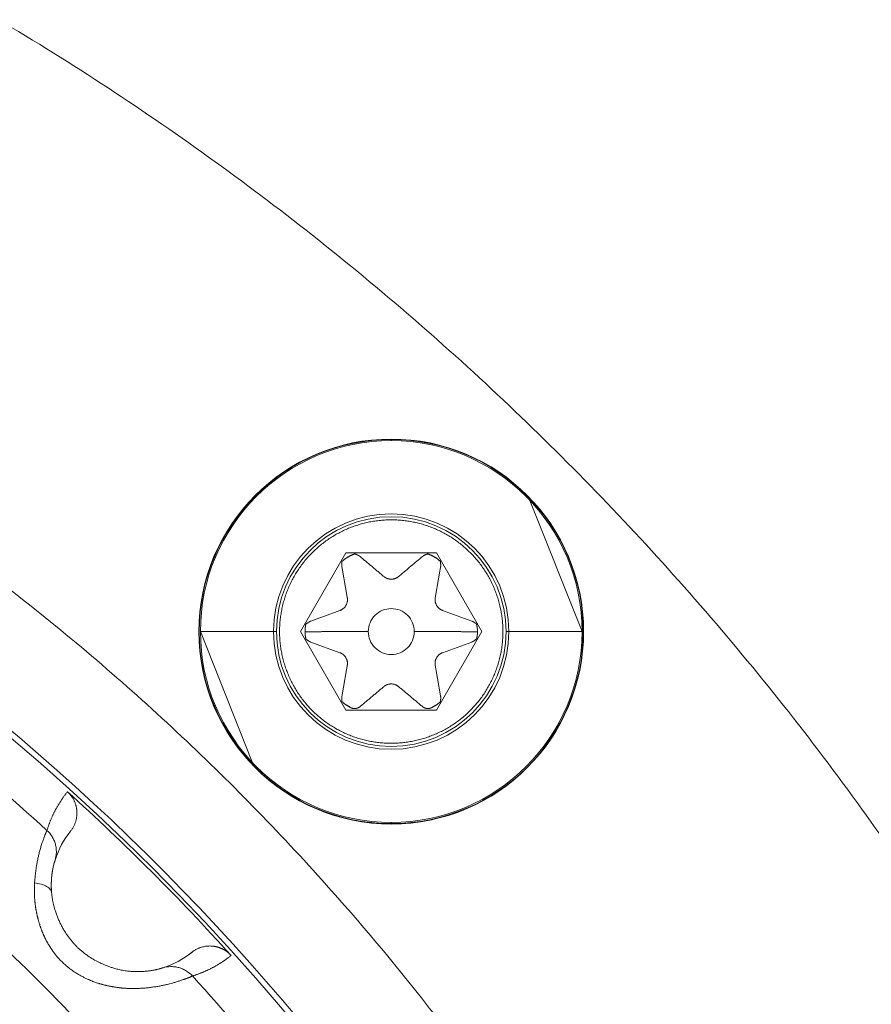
# Model space of a CAD drawing. Header units: millimetres. Extents: x 51337 to 61814, y -21781 to -12277.
# Tile 244 of 256: x 59281 to 59296, y -20688 to -20671. Entities that reach past the tile are written whole.
import ezdxf

# ---------------------------------------------------------------- set-up
doc = ezdxf.new("R2010")
doc.units = ezdxf.units.MM
doc.header["$LTSCALE"] = 0.3175
doc.layers.add('1轮廓实线层', color=7, linetype='Continuous', lineweight=18)

msp = doc.modelspace()

# ---------------------------------------------------------------- linework, layer by layer
at = {"layer": '1轮廓实线层'}
for p, q in [((59290.96625, -20681.62651), (59290.05702, -20679.3427)), ((59286.06444, -20681.62651), (59286.85398, -20680.25898)), ((59286.85398, -20680.25898), (59288.43306, -20680.25898)), ((59288.43306, -20680.25898), (59289.2226, -20681.62651)), ((59288.53765, -20681.25873), (59289.04415, -20681.44308)), ((59284.3208, -20681.62651), (59285.23002, -20683.91031)), ((59286.85398, -20682.99403), (59286.06444, -20681.62651)), ((59289.2226, -20681.62651), (59288.43306, -20682.99403)), ((59286.74939, -20681.99429), (59286.24289, -20681.80994)), ((59289.04415, -20681.80994), (59288.53765, -20681.99429)), ((59288.43306, -20682.99403), (59286.85398, -20682.99403)), ((59288.10005, -20684.94525), (59287.8234, -20684.97167)), ((59284.17301, -20687.20768), (59284.1221, -20687.24749)), ((59283.7626, -20687.44605), (59283.67147, -20687.47771))]:
    msp.add_line(p, q, dxfattribs=at)
msp.add_circle((59287.64352, -20681.62651), 3.35, dxfattribs=at)
for centre, radius, start, end in [((59255.29339, -20713.97664), 117.32051, 300.7584308, 103.5504853), ((59255.29339, -20713.97664), 40, 288.773642, 251.226405), ((59255.29339, -20713.97664), 39.90067, 289.520584, 109.999747), ((59287.64352, -20681.62651), 3.34311, 90, 270), ((59287.64352, -20681.62651), 3.32276, 90, 180), ((59287.64352, -20681.62651), 3.34311, 270, 90), ((59287.64352, -20681.62651), 3.32276, 0, 90), ((59287.64352, -20681.62651), 2.04923, 0, 180), ((59287.64352, -20681.62651), 1.9988, 0, 180), ((59287.64352, -20681.62651), 3.32276, 180, 270), ((59287.64352, -20681.62651), 2.04923, 180, 0), ((59287.64352, -20681.62651), 1.9988, 180, 0), ((59287.64352, -20681.62651), 3.32276, 270, 0)]:
    msp.add_arc(centre, radius, start, end, dxfattribs=at)
for points, degree, knots in [([(59255.29339, -20663.97664), (59256.8034, -20663.97664), (59258.31341, -20664.04509), (59261.32105, -20664.31834), (59262.81868, -20664.52313), (59265.78926, -20665.06737), (59267.26222, -20665.40682), (59270.17137, -20666.21761), (59271.60758, -20666.68893), (59274.43144, -20667.7596), (59275.81911, -20668.35894), (59278.53453, -20669.68071), (59279.86228, -20670.40314), (59282.44697, -20671.96518), (59283.7039, -20672.80478), (59286.13667, -20674.59426), (59287.31248, -20675.54414), (59289.57336, -20677.54639), (59290.65841, -20678.59876), (59292.72886, -20680.79735), (59293.71425, -20681.94358), (59295.57728, -20684.32048), (59296.45492, -20685.55116), (59298.09526, -20688.08688), (59298.85795, -20689.39192), (59300.26213, -20692.06565), (59300.90362, -20693.43434), (59302.06014, -20696.22415), (59302.57516, -20697.64527), (59303.47452, -20700.52827), (59303.85885, -20701.99016), (59304.49367, -20704.94271), (59304.74416, -20706.43337), (59305.10924, -20709.43125), (59305.22383, -20710.93847), (59305.31618, -20713.95708), (59305.29393, -20715.46848), (59305.11278, -20718.48307), (59304.95388, -20719.98626), (59304.50072, -20722.9721), (59304.20647, -20724.45474), (59303.48502, -20727.38733), (59303.05783, -20728.83727), (59302.07401, -20731.69256), (59301.51738, -20733.0979), (59300.27925, -20735.85247), (59299.59776, -20737.20168), (59298.11549, -20739.83293), (59297.31472, -20741.11495), (59295.60046, -20743.60129), (59294.68698, -20744.80561), (59292.75479, -20747.12665), (59291.7361, -20748.24337), (59289.60184, -20750.38008), (59288.48628, -20751.40006), (59286.16745, -20753.3349), (59284.96418, -20754.24976), (59282.47981, -20755.96686), (59281.1987, -20756.7691), (59278.56916, -20758.25438), (59277.22072, -20758.93742), (59274.46758, -20760.1787), (59273.06287, -20760.73694), (59270.20872, -20761.72403), (59268.75927, -20762.15288), (59267.29339, -20762.51529)], 3, [0, 0, 0, 0, 0.03125, 0.03125, 0.0625, 0.0625, 0.09375, 0.09375, 0.125, 0.125, 0.15625, 0.15625, 0.1875, 0.1875, 0.21875, 0.21875, 0.25, 0.25, 0.28125, 0.28125, 0.3125, 0.3125, 0.34375, 0.34375, 0.375, 0.375, 0.40625, 0.40625, 0.4375, 0.4375, 0.46875, 0.46875, 0.5, 0.5, 0.53125, 0.53125, 0.5625, 0.5625, 0.59375, 0.59375, 0.625, 0.625, 0.65625, 0.65625, 0.6875, 0.6875, 0.71875, 0.71875, 0.75, 0.75, 0.78125, 0.78125, 0.8125, 0.8125, 0.84375, 0.84375, 0.875, 0.875, 0.90625, 0.90625, 0.9375, 0.9375, 0.96875, 0.96875, 1, 1, 1, 1]), ([(59267.29339, -20754.11934), (59268.48559, -20753.76295), (59269.6619, -20753.35342), (59271.97343, -20752.4313), (59273.10863, -20751.91873), (59275.32894, -20750.79459), (59276.41404, -20750.18304), (59278.52551, -20748.8658), (59279.55189, -20748.16012), (59281.53778, -20746.66022), (59282.49729, -20745.86602), (59284.34185, -20744.19537), (59285.22689, -20743.31894), (59286.91547, -20741.49079), (59287.71902, -20740.53908), (59289.23824, -20738.56794), (59289.95391, -20737.5485), (59291.29172, -20735.45), (59291.91384, -20734.37093), (59293.05962, -20732.16171), (59293.58326, -20731.03156), (59294.52791, -20728.72916), (59294.94892, -20727.5569), (59295.68496, -20725.17957), (59295.99999, -20723.9745), (59296.52157, -20721.54111), (59296.72813, -20720.31279), (59297.03112, -20717.84265), (59297.12756, -20716.60082), (59297.20956, -20714.11351), (59297.19512, -20712.86803), (59297.05548, -20710.38328), (59296.93028, -20709.14403), (59296.57009, -20706.68157), (59296.33512, -20705.45837), (59295.75726, -20703.03772), (59295.41437, -20701.84028), (59294.62342, -20699.48066), (59294.17534, -20698.31848), (59293.17757, -20696.03859), (59292.62786, -20694.92089), (59291.43118, -20692.73883), (59290.7842, -20691.67447), (59289.39811, -20689.60755), (59288.65899, -20688.60498), (59287.09448, -20686.66959), (59286.26909, -20685.73676), (59284.53857, -20683.94826), (59283.63345, -20683.09257), (59281.75066, -20681.46514), (59280.77299, -20680.69339), (59278.75286, -20679.23995), (59277.7104, -20678.55825), (59275.56895, -20677.29032), (59274.46997, -20676.70408), (59272.22419, -20675.63173), (59271.07741, -20675.1456), (59268.74513, -20674.27733), (59267.55963, -20673.89518), (59265.15934, -20673.23787), (59263.94455, -20672.96272), (59261.4953, -20672.52159), (59260.26084, -20672.35562), (59257.78205, -20672.13418), (59256.53772, -20672.07871), (59255.29339, -20672.07871)], 3, [0, 0, 0, 0, 0.03125, 0.03125, 0.0625, 0.0625, 0.09375, 0.09375, 0.125, 0.125, 0.15625, 0.15625, 0.1875, 0.1875, 0.21875, 0.21875, 0.25, 0.25, 0.28125, 0.28125, 0.3125, 0.3125, 0.34375, 0.34375, 0.375, 0.375, 0.40625, 0.40625, 0.4375, 0.4375, 0.46875, 0.46875, 0.5, 0.5, 0.53125, 0.53125, 0.5625, 0.5625, 0.59375, 0.59375, 0.625, 0.625, 0.65625, 0.65625, 0.6875, 0.6875, 0.71875, 0.71875, 0.75, 0.75, 0.78125, 0.78125, 0.8125, 0.8125, 0.84375, 0.84375, 0.875, 0.875, 0.90625, 0.90625, 0.9375, 0.9375, 0.96875, 0.96875, 1, 1, 1, 1]), ([(59288.18498, -20680.32181), (59288.20215, -20680.3074), (59288.22964, -20680.29424), (59288.23771, -20680.29037), (59288.27839, -20680.27337)], 2, [0, 0, 0, 0.5, 0.5, 1, 1, 1]), ([(59287.24352, -20681.62651), (59287.24352, -20681.57415), (59287.25393, -20681.52181), (59287.29401, -20681.42506), (59287.32365, -20681.38069), (59287.3977, -20681.30664), (59287.44207, -20681.27699), (59287.53882, -20681.23692), (59287.59116, -20681.22651), (59287.64352, -20681.22651)], 3, [0, 0, 0, 0, 0.25, 0.25, 0.5, 0.5, 0.75, 0.75, 1, 1, 1, 1]), ([(59287.64352, -20681.22651), (59287.69588, -20681.22651), (59287.74822, -20681.23692), (59287.84497, -20681.27699), (59287.88934, -20681.30664), (59287.96339, -20681.38069), (59287.99303, -20681.42506), (59288.03311, -20681.52181), (59288.04352, -20681.57415), (59288.04352, -20681.62651)], 3, [0, 0, 0, 0, 0.25, 0.25, 0.5, 0.5, 0.75, 0.75, 1, 1, 1, 1]), ([(59287.24352, -20681.62651), (59287.23488, -20681.62651), (59287.21764, -20681.62651), (59287.19187, -20681.62651), (59287.16623, -20681.62651), (59287.14073, -20681.62652), (59287.11536, -20681.62652), (59287.09014, -20681.62653), (59287.06507, -20681.62654), (59287.04015, -20681.62656), (59287.01538, -20681.62657), (59286.99077, -20681.62659), (59286.96632, -20681.62661), (59286.94203, -20681.62664), (59286.91792, -20681.62666), (59286.89397, -20681.62669), (59286.8702, -20681.62673), (59286.8466, -20681.62677), (59286.82318, -20681.62681), (59286.79995, -20681.62686), (59286.7769, -20681.62691), (59286.75403, -20681.62696), (59286.73136, -20681.62702), (59286.70888, -20681.62709), (59286.68658, -20681.62715), (59286.66449, -20681.62723), (59286.64259, -20681.62731), (59286.62088, -20681.62739), (59286.59938, -20681.62748), (59286.57808, -20681.62758), (59286.55698, -20681.62768), (59286.53609, -20681.62778), (59286.5154, -20681.6279), (59286.49492, -20681.62801), (59286.47464, -20681.62814), (59286.45457, -20681.62827), (59286.43471, -20681.6284), (59286.41506, -20681.62855), (59286.39562, -20681.6287), (59286.37639, -20681.62885), (59286.35737, -20681.62901), (59286.33856, -20681.62918), (59286.31996, -20681.62936), (59286.30157, -20681.62954), (59286.28339, -20681.62973), (59286.26543, -20681.62993), (59286.24767, -20681.63013), (59286.23013, -20681.63034), (59286.2128, -20681.63056), (59286.19567, -20681.63079), (59286.17876, -20681.63102), (59286.16205, -20681.63126), (59286.15103, -20681.63142), (59286.14554, -20681.63151)], 3, [0, 0, 0, 0, 0.02196772, 0.04386063, 0.06567721, 0.08741595, 0.10907538, 0.13065404, 0.15215052, 0.17356342, 0.19489136, 0.21613301, 0.23728705, 0.2583522, 0.27932719, 0.30021081, 0.32100183, 0.34169911, 0.36230148, 0.38280784, 0.40321709, 0.42352818, 0.44374008, 0.46385178, 0.48386232, 0.50377075, 0.52357615, 0.54327763, 0.56287434, 0.58236544, 0.60175012, 0.62102762, 0.64019718, 0.65925808, 0.67820963, 0.69705115, 0.71578201, 0.73440158, 0.75290929, 0.77130456, 0.78958686, 0.80775567, 0.82581051, 0.84375092, 0.86157644, 0.87928667, 0.89688122, 0.91435971, 0.9317218, 0.94896717, 0.96609551, 0.98310654, 1, 1, 1, 1]), ([(59287.64352, -20682.02651), (59287.59116, -20682.02651), (59287.53882, -20682.0161), (59287.44207, -20681.97602), (59287.3977, -20681.94637), (59287.32365, -20681.87233), (59287.29401, -20681.82795), (59287.25393, -20681.73121), (59287.24352, -20681.67887), (59287.24352, -20681.62651)], 3, [0, 0, 0, 0, 0.25, 0.25, 0.5, 0.5, 0.75, 0.75, 1, 1, 1, 1]), ([(59288.04352, -20681.62651), (59288.04352, -20681.67887), (59288.03311, -20681.73121), (59287.99303, -20681.82795), (59287.96339, -20681.87233), (59287.88934, -20681.94637), (59287.84497, -20681.97602), (59287.74822, -20682.0161), (59287.69588, -20682.02651), (59287.64352, -20682.02651)], 3, [0, 0, 0, 0, 0.25, 0.25, 0.5, 0.5, 0.75, 0.75, 1, 1, 1, 1]), ([(59289.14146, -20681.63144), (59289.13445, -20681.63134), (59289.12037, -20681.63113), (59289.09896, -20681.63083), (59289.07721, -20681.63055), (59289.05512, -20681.63027), (59289.0327, -20681.63001), (59289.00992, -20681.62976), (59288.98681, -20681.62952), (59288.96335, -20681.62929), (59288.93955, -20681.62907), (59288.9154, -20681.62886), (59288.89092, -20681.62866), (59288.86609, -20681.62848), (59288.84092, -20681.6283), (59288.81541, -20681.62813), (59288.78956, -20681.62798), (59288.76338, -20681.62783), (59288.73686, -20681.62769), (59288.71001, -20681.62757), (59288.68283, -20681.62745), (59288.65532, -20681.62734), (59288.62749, -20681.62724), (59288.59934, -20681.62714), (59288.57087, -20681.62706), (59288.54209, -20681.62698), (59288.51301, -20681.62691), (59288.48361, -20681.62684), (59288.45392, -20681.62679), (59288.42394, -20681.62674), (59288.39366, -20681.62669), (59288.36311, -20681.62665), (59288.33228, -20681.62662), (59288.30117, -20681.62659), (59288.26981, -20681.62657), (59288.23818, -20681.62655), (59288.20631, -20681.62654), (59288.1742, -20681.62652), (59288.14185, -20681.62652), (59288.10927, -20681.62651), (59288.07649, -20681.62651), (59288.05452, -20681.62651), (59288.04352, -20681.62651)], 3, [0, 0, 0, 0, 0.02155716, 0.04330545, 0.06524433, 0.08737317, 0.10969132, 0.13219803, 0.15489253, 0.17777395, 0.20084139, 0.22409388, 0.24753035, 0.27114971, 0.29495079, 0.31893232, 0.34309301, 0.36743146, 0.39194623, 0.41663577, 0.44149851, 0.46653276, 0.49173678, 0.51710874, 0.54264677, 0.56834887, 0.59421302, 0.6202371, 0.6464189, 0.67275615, 0.69924652, 0.72588758, 0.75267682, 0.77961169, 0.80668953, 0.83390762, 0.86126317, 0.88875332, 0.91637512, 0.94412556, 0.97200157, 1, 1, 1, 1]), ([(59281.64897, -20685.08939), (59281.65112, -20685.08236), (59281.65542, -20685.06828), (59281.66213, -20685.04734), (59281.66905, -20685.02649), (59281.67618, -20685.00575), (59281.68353, -20684.98512), (59281.69109, -20684.96459), (59281.69887, -20684.94416), (59281.70687, -20684.92384), (59281.71509, -20684.90362), (59281.72352, -20684.88351), (59281.73217, -20684.8635), (59281.74104, -20684.84359), (59281.75013, -20684.82379), (59281.75943, -20684.8041), (59281.76896, -20684.78451), (59281.77871, -20684.76503), (59281.78867, -20684.74565), (59281.79886, -20684.72638), (59281.80927, -20684.70722), (59281.8199, -20684.68816), (59281.83074, -20684.66921), (59281.84182, -20684.65036), (59281.85311, -20684.63162), (59281.86462, -20684.61299), (59281.87636, -20684.59446), (59281.88832, -20684.57605), (59281.90051, -20684.55774), (59281.91292, -20684.53953), (59281.92555, -20684.52144), (59281.9384, -20684.50345), (59281.95148, -20684.48557), (59281.96479, -20684.4678), (59281.97832, -20684.45015), (59281.99207, -20684.43259), (59282.0014, -20684.421), (59282.00607, -20684.4152)], 3, [0, 0, 0, 0, 0.02695909, 0.0540129, 0.08116142, 0.10840469, 0.13574271, 0.16317548, 0.19070304, 0.21832537, 0.24604251, 0.27385446, 0.30176123, 0.32976284, 0.35785929, 0.3860506, 0.41433678, 0.44271784, 0.47119379, 0.49976465, 0.52843042, 0.55719112, 0.58604675, 0.61499733, 0.64404287, 0.67318338, 0.70241887, 0.73174935, 0.76117484, 0.79069533, 0.82031085, 0.8500214, 0.87982699, 0.90972764, 0.93972335, 0.96981413, 1, 1, 1, 1]), ([(59282.00607, -20684.4152), (59282.07347, -20684.47614), (59282.16083, -20684.6457), (59282.16912, -20684.74736), (59282.17317, -20684.79711), (59282.16657, -20684.84937), (59282.14873, -20684.99046), (59282.05879, -20685.10144)], 2, [0, 0, 0, 0.25, 0.5, 0.5, 0.75, 0.75, 1, 1, 1]), ([(59281.64897, -20685.08939), (59281.64877, -20685.08971), (59281.64836, -20685.09036), (59281.64763, -20685.09167), (59281.64676, -20685.0933), (59281.64575, -20685.09531), (59281.64456, -20685.09774), (59281.6432, -20685.10061), (59281.64163, -20685.10399), (59281.63986, -20685.1079), (59281.63786, -20685.11239), (59281.63562, -20685.11751), (59281.63313, -20685.12331), (59281.63037, -20685.12982), (59281.62734, -20685.13711), (59281.62401, -20685.1452), (59281.6204, -20685.15417), (59281.61648, -20685.16404), (59281.61012, -20685.18036), (59281.60012, -20685.20643), (59281.58496, -20685.24729), (59281.56619, -20685.30069), (59281.54558, -20685.36371), (59281.52516, -20685.43276), (59281.5069, -20685.50256), (59281.49056, -20685.57388), (59281.47753, -20685.64055), (59281.46734, -20685.70067), (59281.45938, -20685.75283), (59281.45267, -20685.80226), (59281.44708, -20685.84861), (59281.44249, -20685.89158), (59281.43874, -20685.93092), (59281.43568, -20685.96638), (59281.4339, -20685.9889), (59281.43307, -20685.99941)], 3, [0, 0, 0, 0, 0.01071754, 0.02203092, 0.03393745, 0.04643449, 0.05951944, 0.07318977, 0.08744305, 0.10227689, 0.11768901, 0.13367719, 0.15023928, 0.16737319, 0.18507684, 0.20334817, 0.22218508, 0.24158542, 0.26154691, 0.31232701, 0.37160413, 0.43924341, 0.5150676, 0.58163483, 0.64470891, 0.70430254, 0.76044006, 0.80090574, 0.83825972, 0.87255911, 0.90385889, 0.93221013, 0.95765864, 0.98024414, 1, 1, 1, 1]), ([(59281.64897, -20685.08939), (59281.68196, -20685.11942), (59281.71218, -20685.15514), (59281.74966, -20685.21547), (59281.76084, -20685.23668), (59281.78011, -20685.28072), (59281.7882, -20685.30356), (59281.80097, -20685.35016), (59281.80565, -20685.37392), (59281.81153, -20685.42162), (59281.81271, -20685.44555), (59281.81122, -20685.5165), (59281.80341, -20685.56258), (59281.79032, -20685.60516)], 3, [0, 0, 0, 0, 0.25, 0.25, 0.375, 0.375, 0.5, 0.5, 0.625, 0.625, 0.75, 0.75, 1, 1, 1, 1]), ([(59281.7295, -20686.173), (59281.72915, -20686.1688), (59281.72846, -20686.16042), (59281.72756, -20686.14804), (59281.72677, -20686.13584), (59281.72608, -20686.12384), (59281.7255, -20686.11204), (59281.72501, -20686.10042), (59281.72462, -20686.08899), (59281.72431, -20686.07776), (59281.72409, -20686.06671), (59281.72395, -20686.05585), (59281.72388, -20686.04517), (59281.72389, -20686.03468), (59281.72397, -20686.02437), (59281.72412, -20686.01425), (59281.72432, -20686.0043), (59281.72459, -20685.99454), (59281.72491, -20685.98495), (59281.72528, -20685.97555), (59281.72571, -20685.96631), (59281.72617, -20685.95726), (59281.72669, -20685.94837), (59281.72724, -20685.93965), (59281.72783, -20685.93111), (59281.72846, -20685.92273), (59281.72912, -20685.91452), (59281.72981, -20685.90648), (59281.73052, -20685.8986), (59281.73127, -20685.89088), (59281.73203, -20685.88332), (59281.73282, -20685.87592), (59281.73363, -20685.86867), (59281.73446, -20685.86158), (59281.7353, -20685.85465), (59281.73615, -20685.84786), (59281.73702, -20685.84123), (59281.7379, -20685.83474), (59281.73878, -20685.8284), (59281.73967, -20685.82221), (59281.74057, -20685.81615), (59281.74148, -20685.81024), (59281.74238, -20685.80447), (59281.74329, -20685.79883), (59281.7442, -20685.79333), (59281.7451, -20685.78797), (59281.74601, -20685.78274), (59281.74837, -20685.76933), (59281.75263, -20685.74695), (59281.75914, -20685.71648), (59281.76655, -20685.68554), (59281.77303, -20685.66134), (59281.77808, -20685.64383), (59281.78164, -20685.63209), (59281.7845, -20685.62303), (59281.78672, -20685.61621), (59281.78836, -20685.61122), (59281.78955, -20685.60762), (59281.79008, -20685.60594), (59281.79032, -20685.60516)], 3, [0, 0, 0, 0, 0.0114008, 0.02273719, 0.03401028, 0.04522103, 0.05637026, 0.06745862, 0.07848665, 0.08945476, 0.10036322, 0.11121222, 0.12200185, 0.13273207, 0.1434028, 0.15401386, 0.16456498, 0.17505584, 0.18548607, 0.19585522, 0.2061628, 0.21640828, 0.22659108, 0.23671057, 0.2467661, 0.25675699, 0.26668254, 0.27654199, 0.28633461, 0.29605961, 0.30571622, 0.31530363, 0.32482104, 0.33426763, 0.34364258, 0.35294507, 0.36217427, 0.37132935, 0.38040949, 0.38941387, 0.39834166, 0.40719205, 0.41596423, 0.42465739, 0.43327074, 0.44180349, 0.45025486, 0.45862409, 0.50771784, 0.5670267, 0.63689681, 0.71769997, 0.76814187, 0.81534828, 0.85922965, 0.8997056, 0.93670308, 0.97015512, 1, 1, 1, 1]), ([(59281.43307, -20685.99941), (59281.43272, -20686.00509), (59281.43203, -20686.01642), (59281.43118, -20686.0335), (59281.43046, -20686.05059), (59281.4299, -20686.06771), (59281.42947, -20686.08484), (59281.4292, -20686.10198), (59281.42907, -20686.11914), (59281.42909, -20686.1363), (59281.42925, -20686.15348), (59281.42956, -20686.17066), (59281.43002, -20686.18784), (59281.43063, -20686.20503), (59281.43137, -20686.22221), (59281.43227, -20686.2394), (59281.43331, -20686.25658), (59281.4345, -20686.27375), (59281.43584, -20686.29091), (59281.43732, -20686.30807), (59281.43895, -20686.32521), (59281.44072, -20686.34234), (59281.44264, -20686.35946), (59281.4447, -20686.37655), (59281.44692, -20686.39362), (59281.44927, -20686.41068), (59281.45178, -20686.4277), (59281.45443, -20686.4447), (59281.45722, -20686.46168), (59281.46016, -20686.47862), (59281.46325, -20686.49553), (59281.46648, -20686.5124), (59281.46986, -20686.52924), (59281.47338, -20686.54604), (59281.47705, -20686.5628), (59281.48086, -20686.57952), (59281.48482, -20686.59619), (59281.48893, -20686.61281), (59281.49318, -20686.62939), (59281.49757, -20686.64591), (59281.50211, -20686.66239), (59281.50679, -20686.6788), (59281.51162, -20686.69516), (59281.5166, -20686.71146), (59281.52171, -20686.7277), (59281.52698, -20686.74388), (59281.53238, -20686.75999), (59281.53794, -20686.77604), (59281.54363, -20686.79201), (59281.54947, -20686.80792), (59281.55545, -20686.82375), (59281.56158, -20686.83951), (59281.56785, -20686.85519), (59281.57427, -20686.87079), (59281.58083, -20686.88631), (59281.58753, -20686.90175), (59281.59438, -20686.9171), (59281.60137, -20686.93236), (59281.6085, -20686.94754), (59281.61578, -20686.96263), (59281.6232, -20686.97762), (59281.63076, -20686.99252), (59281.63847, -20687.00732), (59281.64632, -20687.02202), (59281.65431, -20687.03663), (59281.66245, -20687.05113), (59281.67072, -20687.06552), (59281.69848, -20687.11262), (59281.74662, -20687.1863), (59281.81815, -20687.2783), (59281.88699, -20687.354), (59281.95108, -20687.41517), (59282.00838, -20687.46379), (59282.06415, -20687.50702), (59282.12038, -20687.54679), (59282.17945, -20687.58438), (59282.23595, -20687.61703), (59282.28937, -20687.64521), (59282.33931, -20687.66938), (59282.38541, -20687.68996), (59282.42737, -20687.70735), (59282.46498, -20687.72187), (59282.49803, -20687.73385), (59282.52637, -20687.74355), (59282.54989, -20687.7512), (59282.56849, -20687.75699), (59282.58211, -20687.76107), (59282.59606, -20687.76507), (59282.61206, -20687.76938), (59282.63179, -20687.77455), (59282.65159, -20687.77952), (59282.67146, -20687.78429), (59282.69139, -20687.78887), (59282.71138, -20687.79326), (59282.73143, -20687.79746), (59282.75153, -20687.80146), (59282.77169, -20687.80527), (59282.79188, -20687.80888), (59282.81213, -20687.8123), (59282.83241, -20687.81552), (59282.85273, -20687.81855), (59282.87309, -20687.82139), (59282.89347, -20687.82403), (59282.91388, -20687.82647), (59282.93432, -20687.82871), (59282.95478, -20687.83076), (59282.97526, -20687.83261), (59282.99577, -20687.83426), (59283.01629, -20687.83571), (59283.03683, -20687.83695), (59283.05738, -20687.83799), (59283.07795, -20687.83883), (59283.09854, -20687.83946), (59283.11912, -20687.83988), (59283.1397, -20687.84011), (59283.16027, -20687.84013), (59283.20086, -20687.83979), (59283.26105, -20687.83791), (59283.33934, -20687.83271), (59283.41577, -20687.82524), (59283.48979, -20687.81596), (59283.56107, -20687.80523), (59283.62949, -20687.79319), (59283.6798, -20687.78335), (59283.71769, -20687.77506), (59283.74818, -20687.76787), (59283.78885, -20687.75767), (59283.83831, -20687.74427), (59283.89422, -20687.72786), (59283.94701, -20687.71107), (59283.98986, -20687.69658), (59284.01886, -20687.68638), (59284.04004, -20687.67889), (59284.05731, -20687.67286), (59284.07354, -20687.66698), (59284.08829, -20687.66151), (59284.10163, -20687.65644), (59284.11363, -20687.65178), (59284.12437, -20687.64751), (59284.13391, -20687.64362), (59284.14234, -20687.6401), (59284.14972, -20687.63693), (59284.15613, -20687.6341), (59284.16164, -20687.63159), (59284.16632, -20687.62938), (59284.17024, -20687.62744), (59284.17346, -20687.62575), (59284.17606, -20687.62429), (59284.17808, -20687.62304), (59284.17962, -20687.62197), (59284.18031, -20687.62136), (59284.18064, -20687.62106)], 3, [0, 0, 0, 0, 0.00396949, 0.00792271, 0.01186003, 0.01578181, 0.01968837, 0.02358008, 0.02745725, 0.0313202, 0.03516926, 0.03900472, 0.04282688, 0.04663604, 0.05043246, 0.05421644, 0.05798822, 0.06174807, 0.06549624, 0.06923297, 0.07295849, 0.07667303, 0.08037682, 0.08407006, 0.08775297, 0.09142573, 0.09508856, 0.09874162, 0.10238511, 0.1060192, 0.10964406, 0.11325986, 0.11686675, 0.12046488, 0.1240544, 0.12763547, 0.1312082, 0.13477275, 0.13832923, 0.14187778, 0.14541851, 0.14895154, 0.15247698, 0.15599495, 0.15950555, 0.16300889, 0.16650507, 0.1699942, 0.17347637, 0.1769517, 0.18042028, 0.18388221, 0.18733759, 0.19078653, 0.1942291, 0.19766542, 0.20109558, 0.20451967, 0.20793779, 0.21135004, 0.21475652, 0.21815732, 0.22155254, 0.22494229, 0.22832666, 0.23170577, 0.23507971, 0.2384486, 0.26502367, 0.28858214, 0.30926629, 0.32719576, 0.34242456, 0.35495638, 0.37010786, 0.38432111, 0.39758013, 0.40987007, 0.42117585, 0.43148202, 0.44077334, 0.44903524, 0.45625408, 0.46241746, 0.46751438, 0.47153548, 0.47447326, 0.47632223, 0.48054165, 0.48477243, 0.48901473, 0.4932687, 0.49753453, 0.50181238, 0.50610245, 0.51040495, 0.51472008, 0.51904807, 0.52338918, 0.52774364, 0.53211174, 0.53649375, 0.54088998, 0.54530077, 0.54972665, 0.55416822, 0.55862608, 0.56310085, 0.56759318, 0.57210371, 0.5766331, 0.58118203, 0.58575112, 0.59034034, 0.59494933, 0.59957776, 0.60422533, 0.622501, 0.6410032, 0.65970204, 0.67856197, 0.69757309, 0.71674304, 0.73607139, 0.74201651, 0.75161379, 0.76490258, 0.7819314, 0.80275304, 0.82690071, 0.84607373, 0.86019506, 0.86921539, 0.87888546, 0.88827987, 0.8973966, 0.90623394, 0.91479041, 0.92306479, 0.93105596, 0.93876294, 0.94618481, 0.95332069, 0.96016969, 0.96673093, 0.97300347, 0.97898633, 0.98467851, 0.99007894, 0.99518648, 1, 1, 1, 1]), ([(59281.7295, -20686.173), (59281.72786, -20686.15379), (59281.71265, -20686.11433), (59281.6493, -20686.06051), (59281.55099, -20686.02006), (59281.47234, -20686.00443), (59281.43307, -20685.99941)], 3, [0, 0, 0, 0, 0.24769377, 0.50189629, 0.75609882, 1, 1, 1, 1]), ([(59283.66489, -20687.4797), (59283.66429, -20687.47988), (59283.66307, -20687.48026), (59283.66084, -20687.48098), (59283.65823, -20687.48183), (59283.65515, -20687.48283), (59283.65157, -20687.48399), (59283.64743, -20687.48532), (59283.64267, -20687.48682), (59283.63724, -20687.4885), (59283.62809, -20687.49127), (59283.61374, -20687.49545), (59283.59198, -20687.50133), (59283.56999, -20687.50679), (59283.54859, -20687.5117), (59283.52834, -20687.51604), (59283.50517, -20687.52061), (59283.47887, -20687.52532), (59283.44927, -20687.53002), (59283.41621, -20687.53455), (59283.37955, -20687.53869), (59283.33876, -20687.54224), (59283.29431, -20687.54485), (59283.2468, -20687.54619), (59283.20639, -20687.54608), (59283.17303, -20687.54521), (59283.14566, -20687.54405), (59283.11249, -20687.54196), (59283.07333, -20687.53847), (59283.01645, -20687.53163), (59282.94632, -20687.51979), (59282.8685, -20687.50176), (59282.80126, -20687.48268), (59282.74481, -20687.46413), (59282.6992, -20687.44744), (59282.66434, -20687.43362), (59282.61698, -20687.41376), (59282.54726, -20687.38156), (59282.455, -20687.33167), (59282.37168, -20687.27868), (59282.31332, -20687.23647), (59282.26982, -20687.20253), (59282.23112, -20687.17025), (59282.18846, -20687.1315), (59282.14873, -20687.09219), (59282.11024, -20687.05081), (59282.0727, -20687.00696), (59282.03594, -20686.96021), (59282.00112, -20686.91207), (59281.96743, -20686.86141), (59281.93468, -20686.80765), (59281.90281, -20686.75015), (59281.87252, -20686.68967), (59281.84408, -20686.62631), (59281.81779, -20686.5602), (59281.79908, -20686.50623), (59281.78638, -20686.46547), (59281.77855, -20686.43864), (59281.77124, -20686.41182), (59281.76446, -20686.38501), (59281.7582, -20686.35824), (59281.75248, -20686.33151), (59281.74728, -20686.30484), (59281.74262, -20686.27824), (59281.7385, -20686.25173), (59281.73493, -20686.22533), (59281.73186, -20686.19902), (59281.73029, -20686.1817), (59281.7295, -20686.173)], 3, [0, 0, 0, 0, 0.00751197, 0.01531793, 0.02341576, 0.03180325, 0.04047812, 0.04943801, 0.0586804, 0.06820264, 0.07800187, 0.10242302, 0.12645154, 0.1500849, 0.16454662, 0.17970674, 0.19553419, 0.21199468, 0.22905127, 0.24666477, 0.26479462, 0.28340031, 0.30295506, 0.32206645, 0.3407609, 0.34874699, 0.35858432, 0.37023099, 0.38363919, 0.39876451, 0.42719923, 0.45186304, 0.47298736, 0.49068841, 0.50502157, 0.51601498, 0.52368322, 0.55004226, 0.58294232, 0.61442482, 0.63503836, 0.64482133, 0.66180281, 0.67826906, 0.69423864, 0.7097287, 0.72673916, 0.74375908, 0.76078271, 0.77780123, 0.79613127, 0.81507832, 0.83464802, 0.8548515, 0.8757079, 0.89724898, 0.90566334, 0.91409053, 0.92253391, 0.93099721, 0.93948456, 0.94800046, 0.95654983, 0.96513801, 0.97377074, 0.9824542, 0.99119496, 1, 1, 1, 1]), ([(59284.85482, -20687.26395), (59284.85242, -20687.26132), (59284.84762, -20687.25607), (59284.84018, -20687.24838), (59284.83256, -20687.24081), (59284.82476, -20687.23338), (59284.81677, -20687.22611), (59284.80861, -20687.21899), (59284.80027, -20687.21203), (59284.79177, -20687.20524), (59284.78311, -20687.19863), (59284.77429, -20687.1922), (59284.76532, -20687.18595), (59284.7562, -20687.17989), (59284.74695, -20687.17404), (59284.73757, -20687.16838), (59284.72807, -20687.16293), (59284.71844, -20687.15769), (59284.70871, -20687.15266), (59284.69888, -20687.14785), (59284.68896, -20687.14326), (59284.67894, -20687.1389), (59284.66885, -20687.13476), (59284.65869, -20687.13085), (59284.64847, -20687.12716), (59284.63819, -20687.12371), (59284.62787, -20687.12049), (59284.61751, -20687.1175), (59284.60712, -20687.11475), (59284.59671, -20687.11222), (59284.58628, -20687.10993), (59284.57585, -20687.10787), (59284.56542, -20687.10604), (59284.555, -20687.10443), (59284.5446, -20687.10306), (59284.53422, -20687.1019), (59284.52064, -20687.10068), (59284.49775, -20687.09932), (59284.45947, -20687.09928), (59284.40359, -20687.10451), (59284.3549, -20687.11555), (59284.31913, -20687.12723), (59284.30034, -20687.1342), (59284.28134, -20687.14213), (59284.26223, -20687.15106), (59284.24309, -20687.16102), (59284.22402, -20687.17202), (59284.20514, -20687.18407), (59284.1865, -20687.1971), (59284.17451, -20687.20656), (59284.16848, -20687.21132)], 3, [0, 0, 0, 0, 0.01404896, 0.02814945, 0.04229807, 0.05649132, 0.07072565, 0.08499745, 0.09930303, 0.11363864, 0.12800051, 0.1423848, 0.15678763, 0.1712051, 0.18563326, 0.20006818, 0.21450586, 0.22894234, 0.24337363, 0.25779574, 0.27220472, 0.28659659, 0.30096744, 0.31531335, 0.32963046, 0.34391494, 0.358163, 0.3723709, 0.38653499, 0.40065163, 0.41471728, 0.42872847, 0.44268179, 0.45657392, 0.47040163, 0.48416176, 0.49785126, 0.52426904, 0.5747999, 0.64901745, 0.74568389, 0.77132525, 0.79773608, 0.82487239, 0.85268633, 0.88112634, 0.91013734, 0.93966108, 0.96963646, 1, 1, 1, 1]), ([(59284.85482, -20687.26395), (59284.84902, -20687.26862), (59284.83744, -20687.27795), (59284.81988, -20687.2917), (59284.80222, -20687.30523), (59284.78445, -20687.31854), (59284.76657, -20687.33162), (59284.74859, -20687.34447), (59284.73049, -20687.35711), (59284.71229, -20687.36951), (59284.69398, -20687.3817), (59284.67556, -20687.39366), (59284.65704, -20687.4054), (59284.63841, -20687.41691), (59284.61967, -20687.42821), (59284.60082, -20687.43928), (59284.58187, -20687.45013), (59284.56281, -20687.46076), (59284.54365, -20687.47116), (59284.52437, -20687.48135), (59284.505, -20687.49132), (59284.48552, -20687.50106), (59284.46593, -20687.51059), (59284.44623, -20687.5199), (59284.42644, -20687.52898), (59284.40653, -20687.53785), (59284.38652, -20687.54651), (59284.36641, -20687.55494), (59284.34619, -20687.56315), (59284.32587, -20687.57115), (59284.30544, -20687.57893), (59284.28491, -20687.5865), (59284.26427, -20687.59385), (59284.24354, -20687.60098), (59284.22269, -20687.60789), (59284.20175, -20687.6146), (59284.18767, -20687.61891), (59284.18064, -20687.62106)], 3, [0, 0, 0, 0, 0.03018538, 0.06027571, 0.09027099, 0.12017124, 0.14997646, 0.17968667, 0.20930188, 0.23882209, 0.26824731, 0.29757756, 0.32681286, 0.35595319, 0.38499859, 0.41394906, 0.44280461, 0.47156525, 0.50023099, 0.52880184, 0.55727783, 0.58565894, 0.61394521, 0.64213663, 0.67023323, 0.698235, 0.72614198, 0.75395415, 0.78167155, 0.80929417, 0.83682204, 0.86425516, 0.89159354, 0.91883721, 0.94598616, 0.97304042, 1, 1, 1, 1]), ([(59283.66489, -20687.4797), (59283.70747, -20687.46661), (59283.75355, -20687.4588), (59283.82449, -20687.45731), (59283.84842, -20687.4585), (59283.89612, -20687.46437), (59283.91988, -20687.46906), (59283.96648, -20687.48183), (59283.98932, -20687.48992), (59284.03336, -20687.50919), (59284.05457, -20687.52037), (59284.11489, -20687.55784), (59284.15061, -20687.58807), (59284.18064, -20687.62106)], 3, [0, 0, 0, 0, 0.25, 0.25, 0.375, 0.375, 0.5, 0.5, 0.625, 0.625, 0.75, 0.75, 1, 1, 1, 1])]:
    msp.add_open_spline(points, degree=degree, knots=knots, dxfattribs=at)
for points, weights in [([(59255.29339, -20676.87032), (59312.41423, -20676.87032), (59321.61459, -20733.94861), (59265.29339, -20749.71009)], [0.912648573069, 0.385737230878, 0.376739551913, 0.885655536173]), ([(59287.64352, -20678.30374), (59287.64352, -20678.29479), (59287.64352, -20678.28798), (59287.64352, -20678.28339)], [0.999766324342, 0.995928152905, 0.995927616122, 0.99976471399]), ([(59285.59429, -20681.62651), (59285.03259, -20681.62651), (59284.59555, -20681.62651), (59284.32076, -20681.62651)], [0.978690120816, 0.950651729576, 0.950652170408, 0.978691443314]), ([(59285.64472, -20681.62651), (59285.62694, -20681.62651), (59285.61002, -20681.62651), (59285.59429, -20681.62651)], [0.99960959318, 0.993253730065, 0.993252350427, 0.999605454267]), ([(59289.69275, -20681.62651), (59289.67702, -20681.62651), (59289.6601, -20681.62651), (59289.64232, -20681.62651)], [0.999605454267, 0.993252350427, 0.993253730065, 0.99960959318]), ([(59290.96628, -20681.62651), (59290.69149, -20681.62651), (59290.25446, -20681.62651), (59289.69275, -20681.62651)], [0.978691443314, 0.950652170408, 0.950651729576, 0.978690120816]), ([(59287.64352, -20684.96962), (59287.64352, -20684.96504), (59287.64352, -20684.95823), (59287.64352, -20684.94927)], [0.99976471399, 0.995927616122, 0.995928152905, 0.999766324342])]:
    msp.add_rational_spline(points, weights, degree=3, dxfattribs=at)
for points, degree in [([(59289.58772, -20681.62651), (59289.58772, -20681.24034), (59289.29235, -20680.52612), (59288.74574, -20679.9789), (59288.03132, -20679.68252), (59287.25787, -20679.68209), (59286.54313, -20679.97768), (59285.99592, -20680.52429), (59285.69932, -20681.23922), (59285.69932, -20681.62651)], 2), ([(59286.93476, -20680.30451), (59287.00833, -20680.27337)], 1), ([(59287.00833, -20680.27337), (59287.048, -20680.2898), (59287.08452, -20680.30709), (59287.10206, -20680.32181)], 2), ([(59288.27839, -20680.27337), (59288.35228, -20680.30451)], 1), ([(59286.78332, -20680.49904), (59286.78104, -20680.48163), (59286.78386, -20680.43016), (59286.78523, -20680.40626)], 2), ([(59286.78523, -20680.40626), (59286.7948, -20680.39911), (59286.83965, -20680.36), (59286.85302, -20680.35171)], 2), ([(59286.85302, -20680.35171), (59286.93476, -20680.30451)], 1), ([(59287.10206, -20680.32181), (59287.51783, -20680.67066)], 1), ([(59287.76921, -20680.67066), (59288.18498, -20680.32181)], 1), ([(59288.35228, -20680.30451), (59288.43402, -20680.35171)], 1), ([(59288.43402, -20680.35171), (59288.4482, -20680.3605), (59288.50038, -20680.40736), (59288.50129, -20680.40812)], 2), ([(59288.50129, -20680.40812), (59288.50232, -20680.43146), (59288.50655, -20680.47748), (59288.50372, -20680.49904)], 2), ([(59286.87795, -20681.03606), (59286.78332, -20680.49904)], 1), ([(59288.50372, -20680.49904), (59288.40909, -20681.03606)], 1), ([(59287.51783, -20680.67066), (59287.57285, -20680.71507), (59287.64352, -20680.71507)], 2), ([(59287.64352, -20680.71507), (59287.71419, -20680.71507), (59287.76921, -20680.67066)], 2), ([(59286.74939, -20681.25873), (59286.81735, -20681.23399), (59286.89067, -20681.1082), (59286.87795, -20681.03606)], 2), ([(59288.40909, -20681.03606), (59288.40596, -20681.07079)], 1), ([(59288.40596, -20681.07079), (59288.40611, -20681.13352), (59288.47803, -20681.23702), (59288.53765, -20681.25873)], 2), ([(59286.24289, -20681.44308), (59286.74939, -20681.25873)], 1), ([(59286.15471, -20681.50039), (59286.21272, -20681.45406), (59286.24289, -20681.44308)], 2), ([(59289.04415, -20681.44308), (59289.06264, -20681.44981), (59289.10833, -20681.47869), (59289.12928, -20681.49314)], 2), ([(59285.69932, -20681.62651), (59285.69932, -20682.01267), (59285.99469, -20682.72689), (59286.5413, -20683.27411), (59287.25572, -20683.57049), (59288.02917, -20683.57092), (59288.74391, -20683.27533), (59289.29112, -20682.72872), (59289.58772, -20682.01379), (59289.58772, -20681.62651)], 2), ([(59286.14426, -20681.57931), (59286.14468, -20681.56612), (59286.15351, -20681.51354), (59286.15471, -20681.50039)], 2), ([(59286.14426, -20681.6737), (59286.14426, -20681.57931)], 1), ([(59289.12928, -20681.49314), (59289.13071, -20681.5048), (59289.14228, -20681.56349), (59289.14278, -20681.57931)], 2), ([(59289.14278, -20681.57931), (59289.14278, -20681.6737)], 1), ([(59286.15776, -20681.75988), (59286.15633, -20681.74821), (59286.14476, -20681.68953), (59286.14426, -20681.6737)], 2), ([(59286.24289, -20681.80994), (59286.2244, -20681.80321), (59286.17871, -20681.77432), (59286.15776, -20681.75988)], 2), ([(59289.13233, -20681.75262), (59289.07432, -20681.79896), (59289.04415, -20681.80994)], 2), ([(59289.14278, -20681.6737), (59289.14236, -20681.68689), (59289.13353, -20681.73947), (59289.13233, -20681.75262)], 2), ([(59286.87795, -20682.21696), (59286.89051, -20682.14573), (59286.81823, -20682.01934), (59286.74939, -20681.99429)], 2), ([(59288.53765, -20681.99429), (59288.46969, -20682.01903), (59288.39637, -20682.14481), (59288.40909, -20682.21696)], 2), ([(59286.78332, -20682.75397), (59286.87795, -20682.21696)], 1), ([(59288.40909, -20682.21696), (59288.50372, -20682.75397)], 1), ([(59287.51812, -20682.58212), (59287.09991, -20682.93299)], 1), ([(59287.76894, -20682.58213), (59287.71435, -20682.53823), (59287.57341, -20682.53766), (59287.51812, -20682.58212)], 2), ([(59288.18713, -20682.93299), (59287.76894, -20682.58213)], 1), ([(59286.78574, -20682.84489), (59286.78472, -20682.82155), (59286.78049, -20682.77553), (59286.78332, -20682.75397)], 2), ([(59286.85302, -20682.9013), (59286.83884, -20682.89251), (59286.78665, -20682.84564), (59286.78574, -20682.84489)], 2), ([(59288.50372, -20682.75397), (59288.506, -20682.77138), (59288.50318, -20682.82285), (59288.50181, -20682.84675)], 2), ([(59286.93476, -20682.9485), (59286.85302, -20682.9013)], 1), ([(59287.00564, -20682.9663), (59286.96797, -20682.9663), (59286.93476, -20682.9485)], 2), ([(59287.09991, -20682.93299), (59287.05864, -20682.9663), (59287.00564, -20682.9663)], 2), ([(59288.2814, -20682.9663), (59288.2284, -20682.9663), (59288.18713, -20682.93299)], 2), ([(59288.35228, -20682.9485), (59288.31907, -20682.9663), (59288.2814, -20682.9663)], 2), ([(59288.43402, -20682.9013), (59288.35228, -20682.9485)], 1), ([(59288.50181, -20682.84675), (59288.49224, -20682.85391), (59288.44739, -20682.89301), (59288.43402, -20682.9013)], 2), ([(59279.70207, -20683.42658), (59280.36895, -20683.9594), (59281.01838, -20684.51407), (59281.64897, -20685.08939)], 3), ([(59282.00607, -20684.4152), (59283.00288, -20685.31594), (59283.95408, -20686.26714), (59284.85482, -20687.26395)], 3), ([(59281.79032, -20685.60516), (59281.85026, -20685.41018), (59281.94245, -20685.24494), (59282.05879, -20685.10144)], 3), ([(59281.79255, -20685.59775), (59281.8012, -20685.57004), (59281.81055, -20685.54299), (59281.82054, -20685.51654)], 3), ([(59284.16848, -20687.21132), (59284.02502, -20687.32761), (59283.85983, -20687.41977), (59283.66489, -20687.4797)], 3), ([(59284.18064, -20687.62106), (59284.75596, -20688.25164), (59285.31063, -20688.90108), (59285.84345, -20689.56796)], 3)]:
    msp.add_open_spline(points, degree=degree, dxfattribs=at)

doc.saveas('drawing.dxf')
